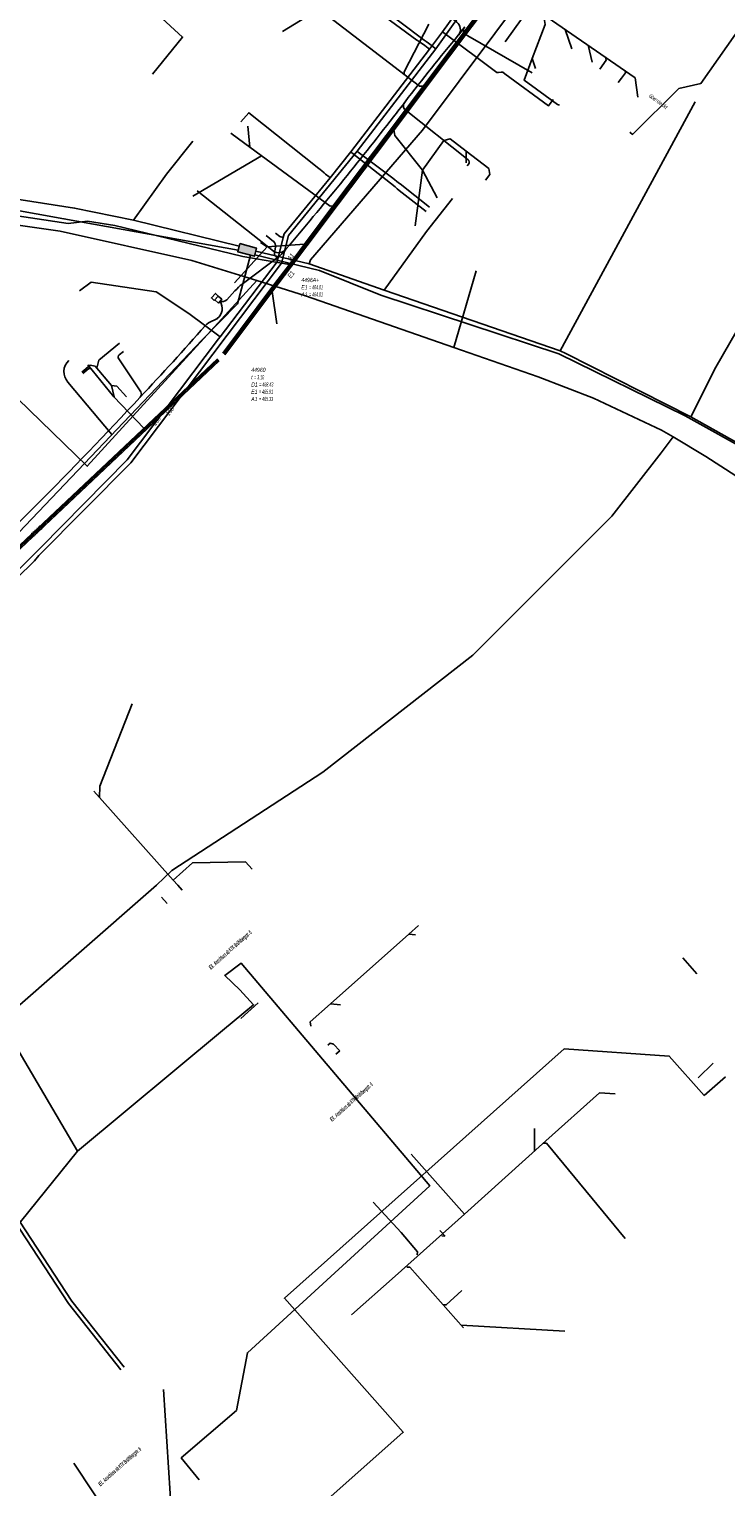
# Model space of a CAD drawing. Header units: metres. Extents: x 2695563 to 2696938, y 1260544 to 1262032.
# Tile 141 of 256: x 2695932 to 2696015, y 1261441 to 1261614. Entities that reach past the tile are written whole.
import ezdxf

# ---------------------------------------------------------------- set-up
doc = ezdxf.new("R2010")
doc.units = ezdxf.units.M
doc.linetypes.add('AUSGEZOGEN', pattern=[0])
for name, color, linetype in [('AW_LK_ Haltung Text', 7, 'AUSGEZOGEN'), ('AW_LK_Ein-Auslauftext', 24, 'AUSGEZOGEN'), ('AW_LK_Haltung', 24, 'AUSGEZOGEN'), ('AW_LK_Normschacht Text', 24, 'AUSGEZOGEN'), ('EW_LK_Bauwerk_FL_Linie_Punkt', 1, 'AUSGEZOGEN'), ('EW_LK_Freitext_Text', 1, 'AUSGEZOGEN'), ('EW_LK_Trasseabs', 1, 'AUSGEZOGEN'), ('EW_LK_Trasserand', 1, 'AUSGEZOGEN'), ('FM_LK_SW_BAUWERK', 94, 'AUSGEZOGEN'), ('FM_LK_SW_TRASSEKANTE', 94, 'AUSGEZOGEN'), ('FW_LK_Leitung', 200, 'AUSGEZOGEN'), ('GA_LK_Leitung', 32, 'AUSGEZOGEN'), ('GA_LK_Leitung_Text', 32, 'AUSGEZOGEN'), ('TV_LK_LEITUNG', 92, 'AUSGEZOGEN'), ('WA_LK_Leitung', 171, 'AUSGEZOGEN'), ('WA_LK_Leitung_Text', 171, 'AUSGEZOGEN')]:
    doc.layers.add(name, color=color, linetype=linetype)
doc.styles.add('ARIAL', font='arial.ttf')
doc.styles.add('ARIALNARROW', font='ARIALN.TTF')

# ---------------------------------------------------------------- blocks, each defined once
blk = doc.blocks.new('COMPLEXOBJECT_2123')
at = {"layer": 'EW_LK_Trasseabs', "color": 1, "linetype": 'AUSGEZOGEN', "transparency": 33554687}
blk.add_line((5991.3, 11609.22), (5983.63, 11613.62), dxfattribs=at)
blk.add_arc((5984.26, 11614.94), 1.46, 225.8868, 244.7381, dxfattribs=at)
blk = doc.blocks.new('COMPLEXOBJECT_2124')
at = {"layer": 'EW_LK_Trasseabs', "color": 1, "linetype": 'AUSGEZOGEN', "transparency": 33554687}
for p, q in [((5983.69, 11598.9), (5976.11, 11604.91)), ((5983.57, 11598.2), (5983.75, 11598.43))]:
    blk.add_line(p, q, dxfattribs=at)
blk.add_arc((5983.48, 11598.63), 0.337, 321.9426, 52.4558, dxfattribs=at)
blk = doc.blocks.new('COMPLEXOBJECT_2125')
at = {"layer": 'EW_LK_Trasseabs', "color": 1, "linetype": 'AUSGEZOGEN', "transparency": 33554687}
for p, q in [((5956.84, 11584.14), (5961.31, 11587.5)), ((5955, 11582.28), (5955.98, 11583.34))]:
    blk.add_line(p, q, dxfattribs=at)
for centre, radius, start, end in [((5964.69, 11574.82), 12.19, 130.099, 135.623), ((5954.47, 11582.83), 0.762, 250.3209, 313.5377)]:
    blk.add_arc(centre, radius, start, end, dxfattribs=at)
blk = doc.blocks.new('COMPLEXOBJECT_2239')
at = {"layer": 'EW_LK_Trasseabs', "color": 1, "linetype": 'AUSGEZOGEN', "transparency": 33554687}
for p, q in [((5942.24, 11575.74), (5942.73, 11576.15)), ((5944.78, 11571.36), (5942.17, 11575.26))]:
    blk.add_line(p, q, dxfattribs=at)
for centre, radius, start, end in [((5942.47, 11575.47), 0.359, 129.8218, 214.786), ((5944.35, 11571.08), 0.515, 314.0414, 33.5856)]:
    blk.add_arc(centre, radius, start, end, dxfattribs=at)
blk = doc.blocks.new('COMPLEXOBJECT_2241')
at = {"layer": 'EW_LK_Trasseabs', "color": 1, "linetype": 'AUSGEZOGEN', "transparency": 33554687}
blk.add_line((5982.33, 11615.23), (5981.69, 11615.74), dxfattribs=at)
blk.add_arc((5981.67, 11614.37), 1.09, 323.1348, 52.7022, dxfattribs=at)
blk = doc.blocks.new('COMPLEXOBJECT_2254')
at = {"layer": 'EW_LK_Trasseabs', "color": 1, "linetype": 'AUSGEZOGEN', "transparency": 33554687}
for p, q in [((5960.56, 11589.21), (5959.69, 11589.9)), ((5960.67, 11587.76), (5960.78, 11588.55))]:
    blk.add_line(p, q, dxfattribs=at)
for centre, radius, start, end in [((5960.12, 11588.7), 0.674, 347.0883, 50.0391), ((5961.02, 11587.71), 0.358, 170.8064, 323.6622)]:
    blk.add_arc(centre, radius, start, end, dxfattribs=at)
blk = doc.blocks.new('COMPLEXOBJECT_2255')
at = {"layer": 'EW_LK_Trasseabs', "color": 1, "linetype": 'AUSGEZOGEN', "transparency": 33554687}
for centre, radius, start, end in [((5714.55, 11788.39), 316.79, 316.5969, 318.6745), ((5954.25, 11577.52), 2.46, 112.9237, 136.8577), ((5952.17, 11582.92), 3.34, 289.6197, 301.0398)]:
    blk.add_arc(centre, radius, start, end, dxfattribs=at)

msp = doc.modelspace()

# ---------------------------------------------------------------- hatches: boundary and pattern name
at = {"layer": 'EW_LK_Bauwerk_FL_Linie_Punkt', "lineweight": 18, "transparency": 33554687}
h = msp.add_hatch(dxfattribs=at)
h.set_pattern_fill('MUSTER', color=1, scale=2025, style=0, pattern_type=2)
h.set_pattern_definition([(0, (2699905, 1265050), (2025, 2025), [2025, -2025]), (90, (2699905, 1265050), (-2025, 2025), [2025, -2025])])
h.paths.add_polyline_path([(2695954.96, 1261582.53), (2695954.62, 1261582.84), (2695954.15, 1261582.31), (2695954.49, 1261582.01)], flags=0)
at = {"layer": 'EW_LK_Trasserand', "lineweight": 18, "transparency": 33554687}
h = msp.add_hatch(dxfattribs=at)
h.set_pattern_fill('MUSTER', color=1, scale=6075, style=0, pattern_type=2)
h.set_pattern_definition([(0, (2708005, 1273150), (6075, 6075), [6075, -6075]), (90, (2708005, 1273150), (-6075, 6075), [6075, -6075])])
h.paths.add_polyline_path([(2695954.55, 1261582.07), (2695954.99, 1261581.7), (2695955.38, 1261582.15), (2695954.95, 1261582.51)], flags=0)
at = {"layer": 'FM_LK_SW_BAUWERK', "transparency": 33554687}
msp.add_hatch(color=7, dxfattribs=at).paths.add_polyline_path([(2695957.54, 1261588.76), (2695957.27, 1261587.79), (2695959.25, 1261587.25), (2695959.51, 1261588.21)])

# ---------------------------------------------------------------- linework, layer by layer
at = {"layer": 'AW_LK_Haltung', "linetype": 'AUSGEZOGEN', "transparency": 33554687}
for p, q in [((2695979.5, 1261607.7), (2695989.01, 1261620.34)), ((2695979.52, 1261607.69), (2695989.02, 1261620.33)), ((2695979.54, 1261607.68), (2695989.04, 1261620.32)), ((2695979.74, 1261607.52), (2695989.25, 1261620.16)), ((2695979.76, 1261607.51), (2695989.26, 1261620.15)), ((2695979.78, 1261607.5), (2695989.28, 1261620.14)), ((2695974.9, 1261601.58), (2695979.5, 1261607.7)), ((2695974.91, 1261601.57), (2695979.52, 1261607.69)), ((2695974.93, 1261601.55), (2695979.54, 1261607.68)), ((2695975.14, 1261601.4), (2695979.74, 1261607.52)), ((2695975.15, 1261601.38), (2695979.76, 1261607.51)), ((2695975.17, 1261601.37), (2695979.78, 1261607.5)), ((2695968.94, 1261593.66), (2695974.9, 1261601.58)), ((2695968.96, 1261593.65), (2695974.91, 1261601.57)), ((2695968.97, 1261593.63), (2695974.93, 1261601.55)), ((2695969.18, 1261593.48), (2695975.14, 1261601.4)), ((2695969.2, 1261593.46), (2695975.15, 1261601.38)), ((2695969.21, 1261593.45), (2695975.17, 1261601.37)), ((2695965.2, 1261588.69), (2695968.94, 1261593.66)), ((2695965.22, 1261588.68), (2695968.96, 1261593.65)), ((2695965.24, 1261588.67), (2695968.97, 1261593.63)), ((2695965.44, 1261588.51), (2695969.18, 1261593.48)), ((2695965.46, 1261588.5), (2695969.2, 1261593.46)), ((2695965.48, 1261588.49), (2695969.21, 1261593.45)), ((2695963.41, 1261586.28), (2695965.2, 1261588.69)), ((2695963.42, 1261586.27), (2695965.22, 1261588.68)), ((2695963.44, 1261586.25), (2695965.24, 1261588.67)), ((2695963.65, 1261586.1), (2695965.44, 1261588.51)), ((2695963.66, 1261586.09), (2695965.46, 1261588.5)), ((2695963.68, 1261586.07), (2695965.48, 1261588.49)), ((2695961.67, 1261584), (2695963.41, 1261586.28)), ((2695961.69, 1261583.98), (2695963.42, 1261586.27)), ((2695961.71, 1261583.97), (2695963.44, 1261586.25)), ((2695961.91, 1261583.81), (2695963.65, 1261586.1)), ((2695961.93, 1261583.8), (2695963.66, 1261586.09)), ((2695961.94, 1261583.79), (2695963.68, 1261586.07)), ((2695955.49, 1261575.76), (2695961.67, 1261584)), ((2695955.51, 1261575.74), (2695961.69, 1261583.98)), ((2695955.52, 1261575.73), (2695961.71, 1261583.97)), ((2695955.73, 1261575.58), (2695961.91, 1261583.81)), ((2695955.74, 1261575.56), (2695961.93, 1261583.8)), ((2695955.76, 1261575.55), (2695961.94, 1261583.79)), ((2695915.4, 1261537.89), (2695954.86, 1261575.07)), ((2695915.41, 1261537.87), (2695954.87, 1261575.06)), ((2695915.43, 1261537.86), (2695954.89, 1261575.04)), ((2695915.61, 1261537.67), (2695955.06, 1261574.85)), ((2695915.62, 1261537.65), (2695955.08, 1261574.84)), ((2695915.63, 1261537.64), (2695955.09, 1261574.82))]:
    msp.add_line(p, q, dxfattribs=at)
at = {"layer": 'AW_LK_Haltung', "color": 255, "transparency": 33554687}
for p, q in [((2695979.64, 1261607.6), (2695989.14, 1261620.24)), ((2695975.03, 1261601.48), (2695979.64, 1261607.6)), ((2695969.08, 1261593.55), (2695975.03, 1261601.48)), ((2695965.34, 1261588.59), (2695969.08, 1261593.55)), ((2695963.54, 1261586.18), (2695965.34, 1261588.59)), ((2695961.81, 1261583.89), (2695963.54, 1261586.18)), ((2695955.62, 1261575.65), (2695961.81, 1261583.89)), ((2695915.52, 1261537.76), (2695954.98, 1261574.95))]:
    msp.add_line(p, q, dxfattribs=at)
at = {"layer": 'AW_LK_Haltung', "color": 24, "linetype": 'AUSGEZOGEN', "transparency": 33554687}
for p, q in [((2695989.04, 1261612.73), (2695993.24, 1261618.57)), ((2695996.96, 1261611.89), (2695996.18, 1261614.17)), ((2695999.38, 1261610.28), (2695998.89, 1261612.3)), ((2695992.63, 1261609.53), (2695992.27, 1261610.75)), ((2696002.46, 1261607.87), (2696002.85, 1261608.41)), ((2696004.8, 1261606.16), (2696004.48, 1261608.44)), ((2695958.47, 1261602.71), (2695958.73, 1261600.19)), ((2695951.95, 1261594.39), (2695960.1, 1261599.18)), ((2695984.4, 1261598.36), (2695984.42, 1261599.72)), ((2695978.35, 1261590.85), (2695979.24, 1261597.48)), ((2695980.96, 1261594.18), (2695979.24, 1261597.48)), ((2695986.69, 1261596.3), (2695987.23, 1261596.97)), ((2695959.98, 1261588.89), (2695960.79, 1261588.38)), ((2695960.79, 1261588.38), (2695965.21, 1261588.67)), ((2695956.43, 1261587.6), (2695957.88, 1261587.22)), ((2695956.88, 1261584.08), (2695960.79, 1261588.38)), ((2695957.88, 1261587.22), (2695963.41, 1261586.26)), ((2695961.93, 1261579.24), (2695961.38, 1261583.05)), ((2695939.48, 1261574.36), (2695942.57, 1261570.56)), ((2695942.27, 1261571.9), (2695942.58, 1261570.56)), ((2695942.57, 1261570.56), (2695946.13, 1261566.83)), ((2695944.73, 1261534.12), (2695940.88, 1261524.35)), ((2695940.19, 1261523.74), (2695940.84, 1261523.01)), ((2695950.15, 1261512.58), (2695950.66, 1261512)), ((2695948.22, 1261511.16), (2695948.88, 1261510.42)), ((2695978.39, 1261506.68), (2695977.59, 1261506.77)), ((2696010.16, 1261503.94), (2696011.82, 1261502.07)), ((2695957.63, 1261496.74), (2695959.72, 1261498.6)), ((2695969.49, 1261498.39), (2695968.29, 1261498.49)), ((2695969.39, 1261492.9), (2695968.94, 1261492.5)), ((2696011.97, 1261489.7), (2696013.77, 1261491.43)), ((2695992.54, 1261483.69), (2695992.53, 1261481.02)), ((2695993.89, 1261482.24), (2695984.23, 1261473.51)), ((2695977.89, 1261480.63), (2695984.23, 1261473.51)), ((2695973.35, 1261474.96), (2695976.68, 1261471.33)), ((2695984.23, 1261473.51), (2695975.97, 1261466.16)), ((2695981.29, 1261471.56), (2695981.9, 1261470.9)), ((2695981.89, 1261470.9), (2695981.52, 1261470.93)), ((2695975.97, 1261466.16), (2695970.81, 1261461.58)), ((2695996.12, 1261459.64), (2695983.83, 1261460.33))]:
    msp.add_line(p, q, dxfattribs=at)
for points in [[(2696004.48, 1261608.44), (2695991.74, 1261617.24), (2695988.86, 1261619.23), (2695988.78, 1261619.51)], [(2695962.61, 1261613.94), (2695966.69, 1261616.43), (2695967.07, 1261616.48)], [(2695965.27, 1261617.86), (2695966.32, 1261617.05), (2695978.88, 1261607.44), (2695979.34, 1261607.46)], [(2695979.96, 1261614.81), (2695977.05, 1261609.16), (2695977.05, 1261608.84)], [(2695992.27, 1261610.75), (2695993.8, 1261614.76), (2695993.67, 1261615.48)], [(2695995.51, 1261605.21), (2695995.25, 1261605.26), (2695991.29, 1261608.16), (2695992.27, 1261610.75)], [(2696000.28, 1261609.47), (2696001.06, 1261610.54), (2696000.98, 1261610.86)], [(2696002.85, 1261608.41), (2696003.33, 1261609.04), (2696003.29, 1261609.26)], [(2695979.24, 1261597.48), (2695975.95, 1261601.58), (2695975.84, 1261602.31)], [(2695956.46, 1261601.86), (2695958.12, 1261600.63), (2695968.25, 1261593.21), (2695968.65, 1261593.24)], [(2695987.23, 1261596.97), (2695987.12, 1261597.66), (2695984.42, 1261599.72), (2695982.51, 1261601.18), (2695981.74, 1261600.98), (2695979.24, 1261597.48)], [(2695893.78, 1261597.86), (2695898.86, 1261597.2), (2695907.55, 1261595.66), (2695920.38, 1261593.59), (2695928.92, 1261592.36), (2695937.14, 1261591.14), (2695939.44, 1261591.41), (2695942.69, 1261590.89), (2695956.42, 1261587.6)], [(2695943.25, 1261576.92), (2695940.79, 1261574.91), (2695940.56, 1261573.95)], [(2695938.75, 1261573.5), (2695939.74, 1261574.31), (2695940.33, 1261574.22), (2695942.27, 1261571.92)], [(2695938.87, 1261573.35), (2695939.59, 1261573.94), (2695939.82, 1261573.93)], [(2695944.08, 1261570.56), (2695942.93, 1261571.82), (2695942.27, 1261571.92)], [(2695940.88, 1261524.35), (2695940.84, 1261523.01), (2695949.61, 1261513.19), (2695950.15, 1261512.58)], [(2695958.98, 1261514.5), (2695958.19, 1261515.37), (2695951.9, 1261515.22), (2695949.61, 1261513.19)], [(2695978.74, 1261507.8), (2695977.59, 1261506.77), (2695968.29, 1261498.49)], [(2695968.29, 1261498.49), (2695965.9, 1261496.36), (2695965.95, 1261495.86)], [(2695967.98, 1261493.57), (2695968.27, 1261493.82), (2695968.66, 1261493.72), (2695969.39, 1261492.9)], [(2696002.12, 1261487.8), (2696000.26, 1261487.92), (2695993.89, 1261482.24)], [(2696003.31, 1261470.63), (2695993.95, 1261481.94), (2695993.58, 1261481.95)], [(2695976.68, 1261471.33), (2695978.64, 1261469.05), (2695978.61, 1261468.7)], [(2695984.1, 1261460.02), (2695977.71, 1261467.21), (2695977.38, 1261467.22)], [(2695983.91, 1261464.46), (2695982.05, 1261462.75), (2695981.67, 1261462.75)]]:
    msp.add_lwpolyline(points, dxfattribs=at)
at = {"layer": 'EW_LK_Bauwerk_FL_Linie_Punkt', "color": 1, "linetype": 'AUSGEZOGEN', "transparency": 33554687}
msp.add_lwpolyline([(2695954.96, 1261582.53), (2695954.62, 1261582.84), (2695954.15, 1261582.31), (2695954.49, 1261582.01), (2695954.96, 1261582.53)], close=True, dxfattribs=at)
at = {"layer": 'EW_LK_Trasseabs', "color": 1, "linetype": 'AUSGEZOGEN', "transparency": 33554687}
for p, q in [((2695983.51, 1261613.52), (2695984.24, 1261614.51)), ((2695961.53, 1261587.84), (2695952.45, 1261595.04)), ((2696012.7, 1261487.59), (2696015.21, 1261489.81)), ((2695949.85, 1261431.17), (2695948.47, 1261452.69))]:
    msp.add_line(p, q, dxfattribs=at)
for points in [[(2695957.4, 1261422.67), (2695957.95, 1261430.79), (2695976.94, 1261447.63), (2695962.83, 1261463.54), (2695996.06, 1261493.13)], [(2695996.06, 1261493.13), (2696008.53, 1261492.29), (2696012.7, 1261487.59)]]:
    msp.add_lwpolyline(points, dxfattribs=at)
for centre, radius, start, end in [((2695984.73, 1261614.09), 0.645, 138.9676, 217.0825), ((2696145.34, 1261477.51), 211.4, 139.9542, 142.7103), ((2695616.41, 1261882.99), 455.08, 322.1562, 322.4407), ((2695977.68, 1261605.1), 0.715, 137.2668, 212.3324), ((2695616.13, 1261883.13), 455.38, 319.6153, 322.1638), ((2695962.14, 1261588.76), 1.09, 236.4782, 321.9521), ((2695959.11, 1261590.98), 4.85, 310.7186, 323.2576), ((2695953.92, 1261581.07), 1.52, 307.914, 33.8793), ((2695570.05, 1261919.82), 512.94, 313.1115, 317.0801)]:
    msp.add_arc(centre, radius, start, end, dxfattribs=at)
at = {"layer": 'EW_LK_Trasserand', "color": 1, "linetype": 'AUSGEZOGEN', "transparency": 33554687}
msp.add_lwpolyline([(2695954.55, 1261582.07), (2695954.99, 1261581.7), (2695955.38, 1261582.15), (2695954.95, 1261582.51), (2695954.55, 1261582.07)], close=True, dxfattribs=at)
at = {"layer": 'FM_LK_SW_BAUWERK', "color": 94, "transparency": 33554687}
msp.add_lwpolyline([(2695957.54, 1261588.76), (2695957.27, 1261587.79), (2695959.25, 1261587.25), (2695959.51, 1261588.21), (2695957.54, 1261588.76)], close=True, dxfattribs=at)
at = {"layer": 'FM_LK_SW_TRASSEKANTE', "color": 94, "linetype": 'AUSGEZOGEN', "transparency": 33554687}
for p, q in [((2695995.56, 1261576.01), (2696011.61, 1261605.59)), ((2695957.46, 1261588.46), (2695944.9, 1261591.53)), ((2695965.76, 1261586.36), (2695959.41, 1261587.84)), ((2695974.68, 1261583.22), (2695965.76, 1261586.36)), ((2695974.68, 1261583.22), (2695995.56, 1261576.01))]:
    msp.add_line(p, q, dxfattribs=at)
for points in [[(2695965.76, 1261586.36), (2695965.92, 1261586.83), (2695979.21, 1261602.23), (2695992.16, 1261619.56), (2696015.05, 1261655.2), (2696020.37, 1261652.06), (2696023.82, 1261650.03), (2696025.54, 1261649.02)], [(2695944.9, 1261591.53), (2695948.83, 1261597), (2695951.93, 1261600.92)], [(2695900.74, 1261599.04), (2695909.96, 1261597.32), (2695937.89, 1261592.97), (2695944.9, 1261591.53)], [(2695913.14, 1261595.93), (2695936.63, 1261591.7), (2695957.32, 1261587.97)], [(2695974.68, 1261583.22), (2695979.69, 1261590.21), (2695982.8, 1261594.13)], [(2695867.86, 1261503.92), (2695895.65, 1261522.78), (2695928.88, 1261552.01), (2695953.04, 1261577.33), (2695957.26, 1261581.59), (2695958.79, 1261587.38)], [(2695959.29, 1261587.42), (2695966.99, 1261585.55), (2695974.27, 1261582.65), (2695995.42, 1261575.68), (2696010.41, 1261568.32), (2696018.55, 1261563.8), (2696021.79, 1261562.21), (2696040.44, 1261549.42), (2696041.05, 1261548.98), (2696049.72, 1261543.25)], [(2696011.09, 1261568.2), (2696014.08, 1261574.07), (2696019.04, 1261582.75)], [(2696011.09, 1261568.2), (2695996.25, 1261575.72), (2695995.56, 1261576.01)], [(2695942.31, 1261566.09), (2695937.09, 1261572.3), (2695937.04, 1261572.31)], [(2696049.86, 1261543.44), (2696047.95, 1261544.63), (2696041.22, 1261549.48), (2696040.73, 1261549.83), (2696021.88, 1261562.27), (2696018.65, 1261563.97), (2696011.09, 1261568.2)], [(2695998.86, 1261385.7), (2695993.44, 1261391.24), (2695965.14, 1261402.75), (2695957.1, 1261414.75), (2695954.39, 1261418.96), (2695937.82, 1261443.97)]]:
    msp.add_lwpolyline(points, dxfattribs=at)
msp.add_arc((2695938.51, 1261573.54), 1.88, 134.3831, 221.0534, dxfattribs=at)
at = {"layer": 'FW_LK_Leitung', "color": 200, "linetype": 'AUSGEZOGEN', "transparency": 33554687}
for points in [[(2695943.77, 1261455.36), (2695937.59, 1261463.2), (2695906.69, 1261510.33), (2695904.82, 1261512.14), (2695902.71, 1261512.61), (2695901.39, 1261511.92)], [(2695901.67, 1261511.5), (2695902.78, 1261512.08), (2695904.57, 1261511.69), (2695906.31, 1261510.01), (2695937.18, 1261462.91), (2695943.39, 1261455.03)]]:
    msp.add_lwpolyline(points, dxfattribs=at)
at = {"layer": 'GA_LK_Leitung', "color": 32, "linetype": 'AUSGEZOGEN', "transparency": 33554687}
msp.add_line((2695976.56, 1261595.85), (2695980.07, 1261593.07), dxfattribs=at)
for points in [[(2695933.67, 1261551.73), (2695944.57, 1261562.72), (2695962.47, 1261586.43), (2695963.31, 1261589.72), (2695971.45, 1261599.73), (2695980.79, 1261611.88), (2695993.66, 1261629.97), (2696006.94, 1261650.97), (2696010.54, 1261656.9), (2696022.62, 1261678.46), (2696023.03, 1261679.2), (2696023.61, 1261680.07), (2696038.28, 1261686.01), (2696044.5, 1261686.46)], [(2695967.61, 1261620.46), (2695968.34, 1261621.32), (2695979.43, 1261612.92), (2695979.67, 1261612.74), (2695979.92, 1261612.55), (2695980.08, 1261612.43), (2695980.65, 1261612), (2695980.79, 1261611.88)], [(2695971.45, 1261599.73), (2695971.6, 1261599.61), (2695975.69, 1261596.51), (2695976.37, 1261595.99), (2695976.56, 1261595.85)], [(2695835.44, 1261477.42), (2695840.56, 1261480.95), (2695866.77, 1261498.88), (2695886.15, 1261512.21), (2695886.78, 1261512.62), (2695891.7, 1261516.04), (2695896.69, 1261519.58), (2695901.44, 1261523.22), (2695906.18, 1261526.9), (2695910.93, 1261530.78), (2695915.51, 1261534.66), (2695920.03, 1261538.65), (2695924.47, 1261542.71), (2695928.83, 1261546.88), (2695933.12, 1261551.1), (2695933.67, 1261551.73)]]:
    msp.add_lwpolyline(points, dxfattribs=at)
at = {"layer": 'TV_LK_LEITUNG', "color": 92, "linetype": 'AUSGEZOGEN', "transparency": 33554687}
for p, q in [((2695985.61, 1261585.52), (2695982.95, 1261576.43)), ((2696009, 1261565.8), (2696007.58, 1261563.91))]:
    msp.add_line(p, q, dxfattribs=at)
for points in [[(2696003.84, 1261601.98), (2696004.18, 1261601.73), (2696009.66, 1261607.16), (2696012.3, 1261607.78), (2696023.9, 1261624.3)], [(2695942.92, 1261620.28), (2695944.95, 1261618.63), (2695950.73, 1261613.28), (2695947.16, 1261608.89)], [(2695959.53, 1261584.36), (2695951.83, 1261586.76), (2695936.18, 1261590.23), (2695909.46, 1261594.05)], [(2695959.53, 1261584.36), (2695939.41, 1261562.32), (2695928.35, 1261573.03), (2695928.63, 1261573.57)], [(2695982.95, 1261576.43), (2695965.31, 1261582.55), (2695959.53, 1261584.36)], [(2695982.95, 1261576.43), (2695992.95, 1261572.95), (2695999.53, 1261570.41), (2696007.63, 1261566.61), (2696009, 1261565.8)], [(2696009, 1261565.8), (2696012.9, 1261563.48), (2696020.01, 1261558.87), (2696046.22, 1261540.32), (2696055.24, 1261533.69), (2696061.18, 1261543.7), (2696074.71, 1261561.3), (2696081.4, 1261563.9), (2696091.96, 1261555.32)], [(2696007.58, 1261563.91), (2696001.72, 1261556.41), (2695985.19, 1261539.9), (2695967.37, 1261526.01), (2695949.46, 1261514.32), (2695947.62, 1261512.59), (2695928.84, 1261496.14), (2695930.92, 1261493.48), (2695938.24, 1261480.99)], [(2695957.51, 1261500.17), (2695955.74, 1261501.85), (2695957.68, 1261503.33), (2695980.08, 1261476.87), (2695958.42, 1261457.06), (2695957.13, 1261450.21), (2695950.56, 1261444.57), (2695952.68, 1261441.98)], [(2695957.51, 1261500.17), (2695959.17, 1261498.38), (2695955.46, 1261495.32), (2695938.24, 1261480.99)], [(2695938.24, 1261480.99), (2695924.68, 1261464.23), (2695911.34, 1261451.63), (2695903.9, 1261446.22)]]:
    msp.add_lwpolyline(points, dxfattribs=at)
at = {"layer": 'WA_LK_Leitung', "color": 7, "linetype": 'AUSGEZOGEN', "transparency": 33554687}
msp.add_line((2695976.47, 1261595.08), (2695979.66, 1261592.56), dxfattribs=at)
for points in [[(2695933.62, 1261552.39), (2695933.9, 1261552.68), (2695944.13, 1261563.08), (2695955, 1261577.43), (2695955.21, 1261577.7), (2695955.81, 1261578.5), (2695961.96, 1261586.61), (2695962.67, 1261589.48), (2695962.78, 1261589.93), (2695968.27, 1261596.56), (2695970.7, 1261599.65), (2695980.05, 1261611.85), (2695981.6, 1261613.91), (2695991.67, 1261627.93)], [(2695980.05, 1261611.85), (2695979.9, 1261611.96), (2695979.49, 1261612.26), (2695979.33, 1261612.38), (2695979.03, 1261612.59), (2695978.82, 1261612.75), (2695978.57, 1261612.93), (2695968.24, 1261620.51), (2695967.96, 1261620.2)], [(2695981.6, 1261613.91), (2695981.75, 1261613.8), (2695988.04, 1261609.08), (2695988.27, 1261609.09), (2695988.57, 1261609.1), (2695988.76, 1261609.1)], [(2695988.76, 1261609.1), (2695989, 1261608.93), (2695994.19, 1261605.11), (2695994.74, 1261605.88)], [(2695968.27, 1261596.56), (2695968.12, 1261596.68), (2695967.7, 1261597.02), (2695967.54, 1261597.14), (2695967.25, 1261597.38), (2695967.05, 1261597.54), (2695966.9, 1261597.66), (2695958.59, 1261604.3), (2695957.65, 1261603.21)], [(2695970.7, 1261599.65), (2695970.84, 1261599.53), (2695975.97, 1261595.48), (2695976.23, 1261595.27), (2695976.47, 1261595.08)], [(2695962.67, 1261589.48), (2695962.29, 1261589.6), (2695961.76, 1261590)], [(2695955.21, 1261577.7), (2695955.05, 1261577.81), (2695951.45, 1261580.45), (2695947.58, 1261583.02), (2695939.88, 1261584.16), (2695938.5, 1261583.13)], [(2695933.62, 1261552.39), (2695930.85, 1261549.61), (2695926.5, 1261545.42), (2695922.06, 1261541.28), (2695917.59, 1261537.25), (2695913.03, 1261533.3), (2695908.44, 1261529.44), (2695903.73, 1261525.6), (2695901.97, 1261524.22), (2695890.1, 1261515.49), (2695885.96, 1261512.63), (2695867.53, 1261499.92), (2695867.19, 1261499.69), (2695866.19, 1261499.01), (2695851.31, 1261488.85), (2695838.37, 1261480.05), (2695835.28, 1261477.98), (2695835.03, 1261477.81)]]:
    msp.add_lwpolyline(points, dxfattribs=at)

# ---------------------------------------------------------------- block references
at = {"layer": 'EW_LK_Trasseabs', "color": 1, "linetype": 'AUSGEZOGEN', "lineweight": -3, "transparency": 33554687}
for name in ['COMPLEXOBJECT_2241', 'COMPLEXOBJECT_2123', 'COMPLEXOBJECT_2124', 'COMPLEXOBJECT_2254', 'COMPLEXOBJECT_2125', 'COMPLEXOBJECT_2255', 'COMPLEXOBJECT_2239']:
    msp.add_blockref(name, (2690000.97, 1249999.81), dxfattribs=at)

# ---------------------------------------------------------------- texts
at = {"layer": 'AW_LK_ Haltung Text', "color": 24, "transparency": 33554687, "char_height": 0.5571, "width": 2.4894, "attachment_point": 5, "style": 'ARIAL'}
for insert, rotation in [((2695972.55, 1261598.18), 53.2539), ((2695933.2, 1261554.43), 42.975)]:
    msp.add_mtext('\\A1;{\\fArial|i1|b0;\\H0.557054;\\W0.700000;\\C24;> \\W0.490000;300 NB}\\P', dxfattribs=dict(at, insert=insert, rotation=rotation))
at = {"layer": 'AW_LK_Ein-Auslauftext', "color": 24, "transparency": 33554687, "char_height": 0.5571, "width": 0.8554, "attachment_point": 7, "style": 'ARIAL'}
for s, insert, rotation in [('\\A1;{\\fArial|i1|b0;\\H0.557054;\\W0.700000;\\C24;A1}\\P', (2695963.54, 1261586.67), 53.0541), ('\\A1;{\\fArial|i1|b0;\\H0.557054;\\W0.700000;\\C24;E1}\\P', (2695963.58, 1261584.59), 53.1063)]:
    msp.add_mtext(s, dxfattribs=dict(at, insert=insert, rotation=rotation))
at = {"layer": 'AW_LK_Normschacht Text', "color": 24, "transparency": 33554687, "insert": (2696006.2, 1261606.4), "char_height": 0.4811, "width": 2.2457, "attachment_point": 4, "rotation": 323.784, "style": 'ARIAL'}
msp.add_mtext('\\A1;{\\fArial|i1|b0;\\H0.481092;\\W0.700000;\\C24;überdeckt}\\P', dxfattribs=at)
at = {"layer": 'AW_LK_Normschacht Text', "color": 24, "transparency": 33554687, "char_height": 0.5064, "attachment_point": 1, "line_spacing_factor": 1.024096, "style": 'ARIAL'}
for s, insert, width in [('\\A1;{\\fArial|i1|b0;\\H0.506413;\\W0.689045;\\C24;4496A+}\\P{\\fArial|i1|b0;\\H0.505000;\\W0.689045;\\C24;E1 \\W0.482331;= 464.81}\\P{\\fArial|i1|b0;\\H0.505000;\\W0.689045;\\C24;A1 \\W0.482331;= 464.81}\\P', (2695964.83, 1261584.69), 2.7922), ('\\A1;{\\fArial|i1|b0;\\H0.506413;\\W0.694636;\\C24;44960}\\P{\\fArial|i1|b0;\\H0.505000;\\W0.694636;\\C24;t \\W0.486245;= 3.10}\\P{\\fArial|i1|b0;\\H0.505000;\\W0.694636;\\C24;D1 \\W0.486245;= 468.43}\\P{\\fArial|i1|b0;\\H0.505000;\\W0.694636;\\C24;E1 \\W0.486245;= 465.91}\\P{\\fArial|i1|b0;\\H0.505000;\\W0.694636;\\C24;A1 \\W0.486245;= 465.33}\\P', (2695958.88, 1261574.01), 2.8386)]:
    msp.add_mtext(s, dxfattribs=dict(at, insert=insert, width=width))
at = {"layer": 'EW_LK_Freitext_Text', "color": 1, "transparency": 33554687, "char_height": 0.5075, "width": 7.427, "attachment_point": 5, "style": 'ARIALNARROW'}
for insert, rotation in [((2695956.42, 1261504.84), 41.7411), ((2695970.81, 1261486.79), 41.6358), ((2695943.3, 1261443.49), 41.661)]:
    msp.add_mtext('\\A1;{\\fArial Narrow|i1|b1;\\H0.507500;\\W0.700000;\\C1;El. \\W0.490000;Anschluss ab KTK Brühlbergstr. 6}\\P', dxfattribs=dict(at, insert=insert, rotation=rotation))
at = {"layer": 'GA_LK_Leitung_Text', "color": 32, "transparency": 33554687, "insert": (2695949.22, 1261568.87), "char_height": 0.5583, "width": 1.1081, "attachment_point": 5, "rotation": 52.9434, "style": 'ARIAL'}
msp.add_mtext('\\A1;{\\fArial|i1|b0;\\H0.558250;\\W0.700000;\\C32;150}\\P', dxfattribs=at)
at = {"layer": 'WA_LK_Leitung_Text', "color": 7, "transparency": 33554687, "insert": (2695947.64, 1261567.7), "char_height": 0.5543, "width": 1.1001, "attachment_point": 5, "rotation": 52.8579, "style": 'ARIAL'}
msp.add_mtext('\\A1;{\\fArial|i1|b0;\\H0.554263;\\W0.700000;\\C7;150}\\P', dxfattribs=at)

doc.saveas('drawing.dxf')
